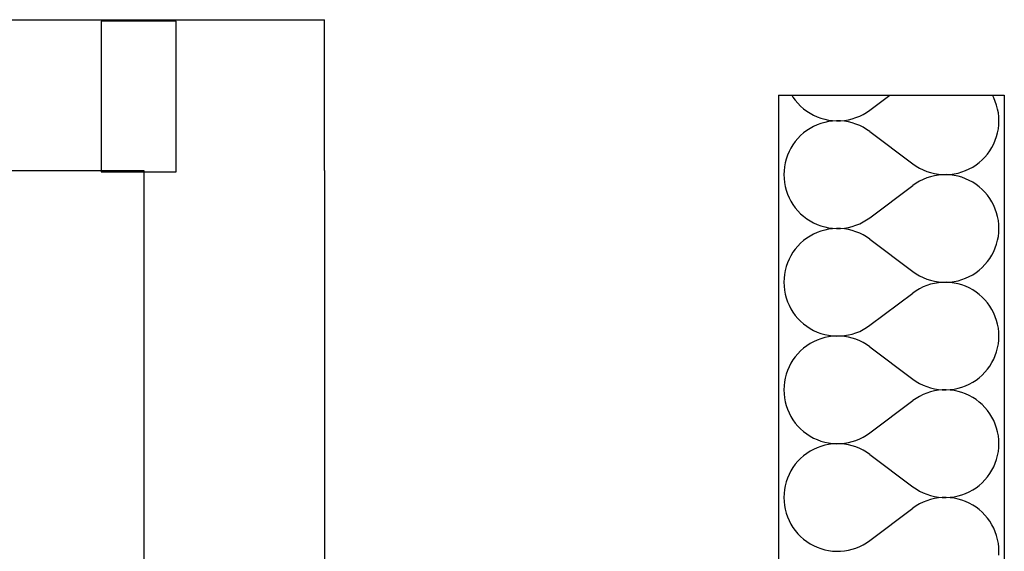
# Model space of a CAD drawing. Extents: x -18402 to 10376, y -5092 to 34139.
# Tile 67 of 78: x 4325 to 4390, y -2564 to -2529. Entities that reach past the tile are written whole.
import ezdxf

# ---------------------------------------------------------------- set-up
doc = ezdxf.new("R2010")
doc.units = 0
doc.linetypes.add('rdc_02$0$Tirets A', pattern=[2.2, 1.1, -1.1])
for name, color, linetype in [('0_XREF', 251, 'Continuous'), ('rdc_02$0$0._Étage_1_02-04 Mur.Construction', 251, 'Continuous'), ('rdc_02$0$0._Étage_1_02-05 Poteau.Construction', 251, 'Continuous'), ('rdc_02$0$0._Étage_1_02-06 Poutre.Construction', 251, 'Continuous'), ('rdc_02$0$0._Étage_1_A-AREA-____-OTLN.Modèle IFC', 251, 'Continuous')]:
    doc.layers.add(name, color=color, linetype=linetype)

# ---------------------------------------------------------------- blocks, each defined once
blk = doc.blocks.new('*X263', base_point=(-8045.97, -58706.23))
at = {"layer": 'rdc_02$0$0._Étage_1_02-04 Mur.Construction', "linetype": 'Continuous', "ltscale": 0.1}
for p, q in [((43758.87, -25340.1), (43759.62, -25341.31)), ((43759.62, -25341.31), (43761.17, -25343.45)), ((43761.17, -25343.45), (43762.87, -25345.46)), ((43810.71, -25350), (43823.91, -25340.1)), ((43892.98, -25341.84), (43892.08, -25340.1)), ((43894.02, -25344.26), (43892.98, -25341.84)), ((43894.88, -25346.75), (43894.02, -25344.26)), ((43762.87, -25345.46), (43764.71, -25347.34)), ((43764.71, -25347.34), (43766.69, -25349.08)), ((43766.69, -25349.08), (43768.79, -25350.68)), ((43768.79, -25350.68), (43771, -25352.11)), ((43808.55, -25351.5), (43810.71, -25350)), ((43895.56, -25349.3), (43894.88, -25346.75)), ((43896.04, -25351.89), (43895.56, -25349.3)), ((43771, -25352.11), (43773.31, -25353.37)), ((43773.31, -25353.37), (43775.71, -25354.46)), ((43775.71, -25354.46), (43778.19, -25355.37)), ((43778.19, -25355.37), (43780.72, -25356.1)), ((43780.72, -25356.1), (43783.3, -25356.64)), ((43783.3, -25356.64), (43785.91, -25356.98)), ((43785.91, -25357.3), (43783.3, -25357.65)), ((43785.91, -25356.98), (43788.54, -25357.14)), ((43788.54, -25357.15), (43785.91, -25357.3)), ((43788.54, -25357.14), (43791.18, -25357.09)), ((43791.18, -25357.19), (43788.54, -25357.15)), ((43791.18, -25357.09), (43793.8, -25356.86)), ((43793.8, -25357.43), (43791.18, -25357.19)), ((43793.8, -25356.86), (43796.4, -25356.43)), ((43796.4, -25357.86), (43793.8, -25357.43)), ((43796.4, -25356.43), (43798.96, -25355.81)), ((43798.96, -25355.81), (43801.47, -25355)), ((43801.47, -25355), (43803.92, -25354.01)), ((43803.92, -25354.01), (43806.28, -25352.84)), ((43806.28, -25352.84), (43808.55, -25351.5)), ((43896.33, -25354.51), (43896.04, -25351.89)), ((43896.43, -25357.14), (43896.33, -25354.51)), ((43896.33, -25359.78), (43896.43, -25357.14)), ((43768.79, -25363.61), (43766.69, -25365.2)), ((43771, -25362.18), (43768.79, -25363.61)), ((43773.31, -25360.91), (43771, -25362.18)), ((43775.71, -25359.82), (43773.31, -25360.91)), ((43778.19, -25358.91), (43775.71, -25359.82)), ((43780.72, -25358.19), (43778.19, -25358.91)), ((43783.3, -25357.65), (43780.72, -25358.19)), ((43798.96, -25358.48), (43796.4, -25357.86)), ((43801.47, -25359.29), (43798.96, -25358.48)), ((43803.92, -25360.28), (43801.47, -25359.29)), ((43806.28, -25361.44), (43803.92, -25360.28)), ((43808.55, -25362.78), (43806.28, -25361.44)), ((43810.71, -25364.29), (43808.55, -25362.78)), ((43895.56, -25364.99), (43896.04, -25362.4)), ((43896.04, -25362.4), (43896.33, -25359.78)), ((43762.87, -25368.83), (43761.17, -25370.84)), ((43764.71, -25366.94), (43762.87, -25368.83)), ((43766.69, -25365.2), (43764.71, -25366.94)), ((43810.71, -25364.29), (43839.29, -25385.71)), ((43892.98, -25372.45), (43894.02, -25370.03)), ((43894.02, -25370.03), (43894.88, -25367.53)), ((43894.88, -25367.53), (43895.56, -25364.99)), ((43758.23, -25375.21), (43757.02, -25377.55)), ((43759.62, -25372.97), (43758.23, -25375.21)), ((43761.17, -25370.84), (43759.62, -25372.97)), ((43888.83, -25379.16), (43890.38, -25377.03)), ((43890.38, -25377.03), (43891.77, -25374.79)), ((43891.77, -25374.79), (43892.98, -25372.45)), ((43755.12, -25382.47), (43754.44, -25385.01)), ((43755.98, -25379.97), (43755.12, -25382.47)), ((43757.02, -25377.55), (43755.98, -25379.97)), ((43883.31, -25384.8), (43885.29, -25383.06)), ((43885.29, -25383.06), (43887.13, -25381.17)), ((43887.13, -25381.17), (43888.83, -25379.16)), ((43753.96, -25387.6), (43753.67, -25390.22)), ((43754.44, -25385.01), (43753.96, -25387.6)), ((43839.29, -25385.71), (43841.45, -25387.22)), ((43841.45, -25387.22), (43843.72, -25388.56)), ((43843.72, -25388.56), (43846.08, -25389.72)), ((43846.08, -25389.72), (43848.53, -25390.71)), ((43871.81, -25391.09), (43874.29, -25390.18)), ((43874.29, -25390.18), (43876.69, -25389.09)), ((43876.69, -25389.09), (43879, -25387.82)), ((43879, -25387.82), (43881.21, -25386.39)), ((43881.21, -25386.39), (43883.31, -25384.8)), ((43753.67, -25390.22), (43753.57, -25392.86)), ((43753.57, -25392.86), (43753.67, -25395.49)), ((43753.67, -25395.49), (43753.96, -25398.11)), ((43846.08, -25395.99), (43843.72, -25397.16)), ((43848.53, -25395), (43846.08, -25395.99)), ((43848.53, -25390.71), (43851.04, -25391.52)), ((43851.04, -25394.19), (43848.53, -25395)), ((43851.04, -25391.52), (43853.6, -25392.14)), ((43853.6, -25393.57), (43851.04, -25394.19)), ((43853.6, -25392.14), (43856.2, -25392.57)), ((43856.2, -25393.14), (43853.6, -25393.57)), ((43856.2, -25392.57), (43858.82, -25392.81)), ((43858.82, -25392.91), (43856.2, -25393.14)), ((43858.82, -25392.81), (43861.46, -25392.85)), ((43861.46, -25392.86), (43858.82, -25392.91)), ((43861.46, -25392.85), (43864.09, -25392.7)), ((43864.09, -25393.02), (43861.46, -25392.86)), ((43864.09, -25392.7), (43866.7, -25392.35)), ((43866.7, -25393.36), (43864.09, -25393.02)), ((43866.7, -25392.35), (43869.28, -25391.81)), ((43869.28, -25393.9), (43866.7, -25393.36)), ((43869.28, -25391.81), (43871.81, -25391.09)), ((43871.81, -25394.63), (43869.28, -25393.9)), ((43874.29, -25395.54), (43871.81, -25394.63)), ((43876.69, -25396.63), (43874.29, -25395.54)), ((43879, -25397.89), (43876.69, -25396.63)), ((43753.96, -25398.11), (43754.44, -25400.7)), ((43754.44, -25400.7), (43755.12, -25403.25)), ((43755.12, -25403.25), (43755.98, -25405.74)), ((43810.71, -25421.43), (43839.29, -25400)), ((43841.45, -25398.5), (43839.29, -25400)), ((43843.72, -25397.16), (43841.45, -25398.5)), ((43881.21, -25399.32), (43879, -25397.89)), ((43883.31, -25400.92), (43881.21, -25399.32)), ((43885.29, -25402.66), (43883.31, -25400.92)), ((43887.13, -25404.54), (43885.29, -25402.66)), ((43755.98, -25405.74), (43757.02, -25408.16)), ((43757.02, -25408.16), (43758.23, -25410.5)), ((43888.83, -25406.55), (43887.13, -25404.54)), ((43890.38, -25408.69), (43888.83, -25406.55)), ((43891.77, -25410.93), (43890.38, -25408.69)), ((43758.23, -25410.5), (43759.62, -25412.74)), ((43759.62, -25412.74), (43761.17, -25414.87)), ((43761.17, -25414.87), (43762.87, -25416.89)), ((43892.98, -25413.27), (43891.77, -25410.93)), ((43894.02, -25415.69), (43892.98, -25413.27)), ((43894.88, -25418.18), (43894.02, -25415.69)), ((43762.87, -25416.89), (43764.71, -25418.77)), ((43764.71, -25418.77), (43766.69, -25420.51)), ((43766.69, -25420.51), (43768.79, -25422.1)), ((43768.79, -25422.1), (43771, -25423.54)), ((43808.55, -25422.93), (43810.71, -25421.43)), ((43895.56, -25420.73), (43894.88, -25418.18)), ((43896.04, -25423.32), (43895.56, -25420.73)), ((43771, -25423.54), (43773.31, -25424.8)), ((43773.31, -25424.8), (43775.71, -25425.89)), ((43775.71, -25425.89), (43778.19, -25426.8)), ((43778.19, -25426.8), (43780.72, -25427.53)), ((43780.72, -25427.53), (43783.3, -25428.07)), ((43783.3, -25429.08), (43780.72, -25429.61)), ((43783.3, -25428.07), (43785.91, -25428.41)), ((43785.91, -25428.73), (43783.3, -25429.08)), ((43785.91, -25428.41), (43788.54, -25428.56)), ((43788.54, -25428.58), (43785.91, -25428.73)), ((43788.54, -25428.56), (43791.18, -25428.52)), ((43791.18, -25428.62), (43788.54, -25428.58)), ((43791.18, -25428.52), (43793.8, -25428.28)), ((43793.8, -25428.86), (43791.18, -25428.62)), ((43793.8, -25428.28), (43796.4, -25427.85)), ((43796.4, -25429.29), (43793.8, -25428.86)), ((43796.4, -25427.85), (43798.96, -25427.23)), ((43798.96, -25429.91), (43796.4, -25429.29)), ((43798.96, -25427.23), (43801.47, -25426.43)), ((43801.47, -25426.43), (43803.92, -25425.44)), ((43803.92, -25425.44), (43806.28, -25424.27)), ((43806.28, -25424.27), (43808.55, -25422.93)), ((43896.33, -25425.94), (43896.04, -25423.32)), ((43896.43, -25428.57), (43896.33, -25425.94)), ((43896.33, -25431.21), (43896.43, -25428.57)), ((43768.79, -25435.04), (43766.69, -25436.63)), ((43771, -25433.61), (43768.79, -25435.04)), ((43773.31, -25432.34), (43771, -25433.61)), ((43775.71, -25431.25), (43773.31, -25432.34)), ((43778.19, -25430.34), (43775.71, -25431.25)), ((43780.72, -25429.61), (43778.19, -25430.34)), ((43801.47, -25430.72), (43798.96, -25429.91)), ((43803.92, -25431.71), (43801.47, -25430.72)), ((43806.28, -25432.87), (43803.92, -25431.71)), ((43808.55, -25434.21), (43806.28, -25432.87)), ((43810.71, -25435.71), (43808.55, -25434.21)), ((43810.71, -25435.71), (43839.29, -25457.14)), ((43895.56, -25436.42), (43896.04, -25433.82)), ((43896.04, -25433.82), (43896.33, -25431.21)), ((43761.17, -25442.27), (43759.62, -25444.4)), ((43762.87, -25440.25), (43761.17, -25442.27)), ((43764.71, -25438.37), (43762.87, -25440.25)), ((43766.69, -25436.63), (43764.71, -25438.37)), ((43892.98, -25443.88), (43894.02, -25441.45)), ((43894.02, -25441.45), (43894.88, -25438.96)), ((43894.88, -25438.96), (43895.56, -25436.42)), ((43757.02, -25448.98), (43755.98, -25451.4)), ((43758.23, -25446.64), (43757.02, -25448.98)), ((43759.62, -25444.4), (43758.23, -25446.64)), ((43888.83, -25450.59), (43890.38, -25448.46)), ((43890.38, -25448.46), (43891.77, -25446.21)), ((43891.77, -25446.21), (43892.98, -25443.88)), ((43755.12, -25453.89), (43754.44, -25456.44)), ((43755.98, -25451.4), (43755.12, -25453.89)), ((43883.31, -25456.23), (43885.29, -25454.49)), ((43885.29, -25454.49), (43887.13, -25452.6)), ((43887.13, -25452.6), (43888.83, -25450.59)), ((43753.67, -25461.65), (43753.57, -25464.29)), ((43753.96, -25459.03), (43753.67, -25461.65)), ((43754.44, -25456.44), (43753.96, -25459.03)), ((43839.29, -25457.14), (43841.45, -25458.65)), ((43841.45, -25458.65), (43843.72, -25459.98)), ((43843.72, -25459.98), (43846.08, -25461.15)), ((43846.08, -25461.15), (43848.53, -25462.14)), ((43848.53, -25462.14), (43851.04, -25462.95)), ((43871.81, -25462.52), (43874.29, -25461.61)), ((43874.29, -25461.61), (43876.69, -25460.52)), ((43876.69, -25460.52), (43879, -25459.25)), ((43879, -25459.25), (43881.21, -25457.82)), ((43881.21, -25457.82), (43883.31, -25456.23)), ((43753.57, -25464.29), (43753.67, -25466.92)), ((43753.67, -25466.92), (43753.96, -25469.54)), ((43843.72, -25468.59), (43841.45, -25469.93)), ((43846.08, -25467.42), (43843.72, -25468.59)), ((43848.53, -25466.43), (43846.08, -25467.42)), ((43851.04, -25465.62), (43848.53, -25466.43)), ((43851.04, -25462.95), (43853.6, -25463.57)), ((43853.6, -25465), (43851.04, -25465.62)), ((43853.6, -25463.57), (43856.2, -25464)), ((43856.2, -25464.57), (43853.6, -25465)), ((43856.2, -25464), (43858.82, -25464.24)), ((43858.82, -25464.34), (43856.2, -25464.57)), ((43858.82, -25464.24), (43861.46, -25464.28)), ((43861.46, -25464.29), (43858.82, -25464.34)), ((43861.46, -25464.28), (43864.09, -25464.13)), ((43864.09, -25464.45), (43861.46, -25464.29)), ((43864.09, -25464.13), (43866.7, -25463.78)), ((43866.7, -25464.79), (43864.09, -25464.45)), ((43866.7, -25463.78), (43869.28, -25463.24)), ((43869.28, -25465.33), (43866.7, -25464.79)), ((43869.28, -25463.24), (43871.81, -25462.52)), ((43871.81, -25466.05), (43869.28, -25465.33)), ((43874.29, -25466.97), (43871.81, -25466.05)), ((43876.69, -25468.06), (43874.29, -25466.97)), ((43879, -25469.32), (43876.69, -25468.06)), ((43753.96, -25469.54), (43754.44, -25472.13)), ((43754.44, -25472.13), (43755.12, -25474.68)), ((43755.12, -25474.68), (43755.98, -25477.17)), ((43810.71, -25492.86), (43839.29, -25471.43)), ((43841.45, -25469.93), (43839.29, -25471.43)), ((43881.21, -25470.75), (43879, -25469.32)), ((43883.31, -25472.34), (43881.21, -25470.75)), ((43885.29, -25474.09), (43883.31, -25472.34)), ((43887.13, -25475.97), (43885.29, -25474.09)), ((43755.98, -25477.17), (43757.02, -25479.59)), ((43757.02, -25479.59), (43758.23, -25481.93)), ((43888.83, -25477.98), (43887.13, -25475.97)), ((43890.38, -25480.12), (43888.83, -25477.98)), ((43891.77, -25482.36), (43890.38, -25480.12)), ((43758.23, -25481.93), (43759.62, -25484.17)), ((43759.62, -25484.17), (43761.17, -25486.3)), ((43761.17, -25486.3), (43762.87, -25488.32)), ((43892.98, -25484.7), (43891.77, -25482.36)), ((43894.02, -25487.12), (43892.98, -25484.7)), ((43894.88, -25489.61), (43894.02, -25487.12)), ((43762.87, -25488.32), (43764.71, -25490.2)), ((43764.71, -25490.2), (43766.69, -25491.94)), ((43766.69, -25491.94), (43768.79, -25493.53)), ((43768.79, -25493.53), (43771, -25494.96)), ((43806.28, -25495.7), (43808.55, -25494.36)), ((43808.55, -25494.36), (43810.71, -25492.86)), ((43895.56, -25492.16), (43894.88, -25489.61)), ((43896.04, -25494.75), (43895.56, -25492.16)), ((43896.33, -25497.37), (43896.04, -25494.75)), ((43771, -25494.96), (43773.31, -25496.23)), ((43773.31, -25496.23), (43775.71, -25497.32)), ((43775.71, -25497.32), (43778.19, -25498.23)), ((43778.19, -25498.23), (43780.72, -25498.96)), ((43780.72, -25501.04), (43778.19, -25501.77)), ((43780.72, -25498.96), (43783.3, -25499.49)), ((43783.3, -25500.51), (43780.72, -25501.04)), ((43783.3, -25499.49), (43785.91, -25499.84)), ((43785.91, -25500.16), (43783.3, -25500.51)), ((43785.91, -25499.84), (43788.54, -25499.99)), ((43788.54, -25500.01), (43785.91, -25500.16)), ((43788.54, -25499.99), (43791.18, -25499.95)), ((43791.18, -25500.05), (43788.54, -25500.01)), ((43791.18, -25499.95), (43793.8, -25499.71)), ((43793.8, -25500.29), (43791.18, -25500.05)), ((43793.8, -25499.71), (43796.4, -25499.28)), ((43796.4, -25500.72), (43793.8, -25500.29)), ((43796.4, -25499.28), (43798.96, -25498.66)), ((43798.96, -25501.34), (43796.4, -25500.72)), ((43798.96, -25498.66), (43801.47, -25497.86)), ((43801.47, -25502.14), (43798.96, -25501.34)), ((43801.47, -25497.86), (43803.92, -25496.87)), ((43803.92, -25496.87), (43806.28, -25495.7)), ((43896.43, -25500), (43896.33, -25497.37)), ((43896.33, -25502.63), (43896.43, -25500)), ((43768.79, -25506.47), (43766.69, -25508.06)), ((43771, -25505.04), (43768.79, -25506.47)), ((43773.31, -25503.77), (43771, -25505.04)), ((43775.71, -25502.68), (43773.31, -25503.77)), ((43778.19, -25501.77), (43775.71, -25502.68)), ((43803.92, -25503.13), (43801.47, -25502.14)), ((43806.28, -25504.3), (43803.92, -25503.13)), ((43808.55, -25505.64), (43806.28, -25504.3)), ((43810.71, -25507.14), (43808.55, -25505.64)), ((43810.71, -25507.14), (43839.29, -25528.57)), ((43894.88, -25510.39), (43895.56, -25507.84)), ((43895.56, -25507.84), (43896.04, -25505.25)), ((43896.04, -25505.25), (43896.33, -25502.63)), ((43761.17, -25513.7), (43759.62, -25515.83)), ((43762.87, -25511.68), (43761.17, -25513.7)), ((43764.71, -25509.8), (43762.87, -25511.68)), ((43766.69, -25508.06), (43764.71, -25509.8)), ((43892.98, -25515.3), (43894.02, -25512.88)), ((43894.02, -25512.88), (43894.88, -25510.39)), ((43757.02, -25520.41), (43755.98, -25522.83)), ((43758.23, -25518.07), (43757.02, -25520.41)), ((43759.62, -25515.83), (43758.23, -25518.07)), ((43888.83, -25522.02), (43890.38, -25519.88)), ((43890.38, -25519.88), (43891.77, -25517.64)), ((43891.77, -25517.64), (43892.98, -25515.3)), ((43755.12, -25525.32), (43754.44, -25527.87)), ((43755.98, -25522.83), (43755.12, -25525.32)), ((43883.31, -25527.66), (43885.29, -25525.91)), ((43885.29, -25525.91), (43887.13, -25524.03)), ((43887.13, -25524.03), (43888.83, -25522.02)), ((43753.67, -25533.08), (43753.57, -25535.71)), ((43753.96, -25530.46), (43753.67, -25533.08)), ((43754.44, -25527.87), (43753.96, -25530.46)), ((43839.29, -25528.57), (43841.45, -25530.07)), ((43841.45, -25530.07), (43843.72, -25531.41)), ((43843.72, -25531.41), (43846.08, -25532.58)), ((43846.08, -25532.58), (43848.53, -25533.57)), ((43848.53, -25533.57), (43851.04, -25534.38)), ((43869.28, -25534.67), (43871.81, -25533.95)), ((43871.81, -25533.95), (43874.29, -25533.03)), ((43874.29, -25533.03), (43876.69, -25531.94)), ((43876.69, -25531.94), (43879, -25530.68)), ((43879, -25530.68), (43881.21, -25529.25)), ((43881.21, -25529.25), (43883.31, -25527.66)), ((43753.57, -25535.71), (43753.67, -25538.35)), ((43753.67, -25538.35), (43753.96, -25540.97)), ((43843.72, -25540.02), (43841.45, -25541.35)), ((43846.08, -25538.85), (43843.72, -25540.02)), ((43848.53, -25537.86), (43846.08, -25538.85)), ((43851.04, -25537.05), (43848.53, -25537.86)), ((43851.04, -25534.38), (43853.6, -25535)), ((43853.6, -25536.43), (43851.04, -25537.05)), ((43853.6, -25535), (43856.2, -25535.43)), ((43856.2, -25536), (43853.6, -25536.43)), ((43856.2, -25535.43), (43858.82, -25535.66)), ((43858.82, -25535.76), (43856.2, -25536)), ((43858.82, -25535.66), (43861.46, -25535.71)), ((43861.46, -25535.72), (43858.82, -25535.76)), ((43861.46, -25535.71), (43864.09, -25535.55)), ((43864.09, -25535.87), (43861.46, -25535.72)), ((43864.09, -25535.55), (43866.7, -25535.21)), ((43866.7, -25536.22), (43864.09, -25535.87)), ((43866.7, -25535.21), (43869.28, -25534.67)), ((43869.28, -25536.76), (43866.7, -25536.22)), ((43871.81, -25537.48), (43869.28, -25536.76)), ((43874.29, -25538.39), (43871.81, -25537.48)), ((43876.69, -25539.48), (43874.29, -25538.39)), ((43879, -25540.75), (43876.69, -25539.48)), ((43753.96, -25540.97), (43754.44, -25543.56)), ((43754.44, -25543.56), (43755.12, -25546.11)), ((43755.12, -25546.11), (43755.98, -25548.6)), ((43810.71, -25564.29), (43839.29, -25542.86)), ((43841.45, -25541.35), (43839.29, -25542.86)), ((43881.21, -25542.18), (43879, -25540.75)), ((43883.31, -25543.77), (43881.21, -25542.18)), ((43885.29, -25545.51), (43883.31, -25543.77)), ((43887.13, -25547.4), (43885.29, -25545.51)), ((43755.98, -25548.6), (43757.02, -25551.02)), ((43757.02, -25551.02), (43758.23, -25553.36)), ((43758.23, -25553.36), (43759.62, -25555.6)), ((43888.83, -25549.41), (43887.13, -25547.4)), ((43890.38, -25551.54), (43888.83, -25549.41)), ((43891.77, -25553.79), (43890.38, -25551.54)), ((43759.62, -25555.6), (43761.17, -25557.73)), ((43761.17, -25557.73), (43762.87, -25559.75)), ((43762.87, -25559.75), (43764.71, -25561.63)), ((43892.98, -25556.12), (43891.77, -25553.79)), ((43894.02, -25558.55), (43892.98, -25556.12)), ((43894.88, -25561.04), (43894.02, -25558.55)), ((43764.71, -25561.63), (43766.69, -25563.37)), ((43766.69, -25563.37), (43768.79, -25564.96)), ((43768.79, -25564.96), (43771, -25566.39)), ((43771, -25566.39), (43773.31, -25567.66)), ((43806.28, -25567.13), (43808.55, -25565.79)), ((43808.55, -25565.79), (43810.71, -25564.29)), ((43895.56, -25563.58), (43894.88, -25561.04)), ((43896.04, -25566.18), (43895.56, -25563.58)), ((43896.33, -25568.79), (43896.04, -25566.18)), ((43773.31, -25567.66), (43775.71, -25568.75)), ((43775.71, -25568.75), (43778.19, -25569.66)), ((43778.19, -25573.2), (43775.71, -25574.11)), ((43778.19, -25569.66), (43780.72, -25570.39)), ((43780.72, -25572.47), (43778.19, -25573.2)), ((43780.72, -25570.39), (43783.3, -25570.92)), ((43783.3, -25571.93), (43780.72, -25572.47)), ((43783.3, -25570.92), (43785.91, -25571.27)), ((43785.91, -25571.59), (43783.3, -25571.93)), ((43785.91, -25571.27), (43788.54, -25571.42)), ((43788.54, -25571.44), (43785.91, -25571.59)), ((43788.54, -25571.42), (43791.18, -25571.38)), ((43791.18, -25571.48), (43788.54, -25571.44)), ((43791.18, -25571.38), (43793.8, -25571.14)), ((43793.8, -25571.72), (43791.18, -25571.48)), ((43793.8, -25571.14), (43796.4, -25570.71)), ((43796.4, -25572.15), (43793.8, -25571.72)), ((43796.4, -25570.71), (43798.96, -25570.09)), ((43798.96, -25572.77), (43796.4, -25572.15)), ((43798.96, -25570.09), (43801.47, -25569.28)), ((43801.47, -25573.57), (43798.96, -25572.77)), ((43801.47, -25569.28), (43803.92, -25568.29)), ((43803.92, -25568.29), (43806.28, -25567.13)), ((43896.43, -25571.43), (43896.33, -25568.79)), ((43896.33, -25574.06), (43896.43, -25571.43)), ((43766.69, -25579.49), (43764.71, -25581.23)), ((43768.79, -25577.9), (43766.69, -25579.49)), ((43771, -25576.46), (43768.79, -25577.9)), ((43773.31, -25575.2), (43771, -25576.46)), ((43775.71, -25574.11), (43773.31, -25575.2)), ((43803.92, -25574.56), (43801.47, -25573.57)), ((43806.28, -25575.73), (43803.92, -25574.56)), ((43808.55, -25577.07), (43806.28, -25575.73)), ((43810.71, -25578.57), (43808.55, -25577.07)), ((43810.71, -25578.57), (43839.29, -25600)), ((43894.88, -25581.82), (43895.56, -25579.27)), ((43895.56, -25579.27), (43896.04, -25576.68)), ((43896.04, -25576.68), (43896.33, -25574.06)), ((43761.17, -25585.13), (43759.62, -25587.26)), ((43762.87, -25583.11), (43761.17, -25585.13)), ((43764.71, -25581.23), (43762.87, -25583.11)), ((43892.98, -25586.73), (43894.02, -25584.31)), ((43894.02, -25584.31), (43894.88, -25581.82)), ((43757.02, -25591.84), (43755.98, -25594.26)), ((43758.23, -25589.5), (43757.02, -25591.84)), ((43759.62, -25587.26), (43758.23, -25589.5)), ((43888.83, -25593.45), (43890.38, -25591.31)), ((43890.38, -25591.31), (43891.77, -25589.07)), ((43891.77, -25589.07), (43892.98, -25586.73)), ((43754.44, -25599.3), (43753.96, -25601.89)), ((43755.12, -25596.75), (43754.44, -25599.3)), ((43755.98, -25594.26), (43755.12, -25596.75)), ((43881.21, -25600.68), (43883.31, -25599.08)), ((43883.31, -25599.08), (43885.29, -25597.34)), ((43885.29, -25597.34), (43887.13, -25595.46)), ((43887.13, -25595.46), (43888.83, -25593.45)), ((43753.67, -25604.51), (43753.57, -25607.14)), ((43753.96, -25601.89), (43753.67, -25604.51)), ((43839.29, -25600), (43841.45, -25601.5)), ((43841.45, -25601.5), (43843.72, -25602.84)), ((43843.72, -25602.84), (43846.08, -25604.01)), ((43846.08, -25604.01), (43848.53, -25605)), ((43848.53, -25605), (43851.04, -25605.81)), ((43851.04, -25605.81), (43853.6, -25606.43)), ((43869.28, -25606.1), (43871.81, -25605.37)), ((43871.81, -25605.37), (43874.29, -25604.46)), ((43874.29, -25604.46), (43876.69, -25603.37)), ((43876.69, -25603.37), (43879, -25602.11)), ((43879, -25602.11), (43881.21, -25600.68)), ((43753.57, -25607.14), (43753.67, -25609.78)), ((43753.67, -25609.78), (43753.96, -25612.4)), ((43753.96, -25612.4), (43754.44, -25614.99)), ((43843.72, -25611.44), (43841.45, -25612.78)), ((43846.08, -25610.28), (43843.72, -25611.44)), ((43848.53, -25609.29), (43846.08, -25610.28)), ((43851.04, -25608.48), (43848.53, -25609.29)), ((43853.6, -25607.86), (43851.04, -25608.48)), ((43853.6, -25606.43), (43856.2, -25606.86)), ((43856.2, -25607.43), (43853.6, -25607.86)), ((43856.2, -25606.86), (43858.82, -25607.09)), ((43858.82, -25607.19), (43856.2, -25607.43)), ((43858.82, -25607.09), (43861.46, -25607.14)), ((43861.46, -25607.15), (43858.82, -25607.19)), ((43861.46, -25607.14), (43864.09, -25606.98)), ((43864.09, -25607.3), (43861.46, -25607.15)), ((43864.09, -25606.98), (43866.7, -25606.64)), ((43866.7, -25607.65), (43864.09, -25607.3)), ((43866.7, -25606.64), (43869.28, -25606.1)), ((43869.28, -25608.19), (43866.7, -25607.65)), ((43871.81, -25608.91), (43869.28, -25608.19)), ((43874.29, -25609.82), (43871.81, -25608.91)), ((43876.69, -25610.91), (43874.29, -25609.82)), ((43879, -25612.18), (43876.69, -25610.91)), ((43881.21, -25613.61), (43879, -25612.18)), ((43754.44, -25614.99), (43755.12, -25617.53)), ((43755.12, -25617.53), (43755.98, -25620.03)), ((43810.71, -25635.71), (43839.29, -25614.29)), ((43841.45, -25612.78), (43839.29, -25614.29)), ((43883.31, -25615.2), (43881.21, -25613.61)), ((43885.29, -25616.94), (43883.31, -25615.2)), ((43887.13, -25618.83), (43885.29, -25616.94)), ((43888.83, -25620.84), (43887.13, -25618.83)), ((43755.98, -25620.03), (43757.02, -25622.45)), ((43757.02, -25622.45), (43758.23, -25624.79)), ((43758.23, -25624.79), (43759.62, -25627.03)), ((43890.38, -25622.97), (43888.83, -25620.84)), ((43891.77, -25625.21), (43890.38, -25622.97)), ((43892.98, -25627.55), (43891.77, -25625.21)), ((43759.62, -25627.03), (43761.17, -25629.16)), ((43761.17, -25629.16), (43762.87, -25631.17)), ((43762.87, -25631.17), (43764.71, -25633.06)), ((43894.02, -25629.97), (43892.98, -25627.55)), ((43894.88, -25632.47), (43894.02, -25629.97)), ((43764.71, -25633.06), (43766.69, -25634.8)), ((43766.69, -25634.8), (43768.79, -25636.39)), ((43768.79, -25636.39), (43771, -25637.82)), ((43771, -25637.82), (43773.31, -25639.09)), ((43803.92, -25639.72), (43806.28, -25638.56)), ((43806.28, -25638.56), (43808.55, -25637.22)), ((43808.55, -25637.22), (43810.71, -25635.71)), ((43895.56, -25635.01), (43894.88, -25632.47)), ((43896.04, -25637.6), (43895.56, -25635.01)), ((43896.33, -25640.22), (43896.04, -25637.6)), ((43773.31, -25639.09), (43775.71, -25640.18)), ((43775.71, -25640.18), (43778.19, -25641.09)), ((43778.19, -25641.09), (43780.72, -25641.81)), ((43780.72, -25641.81), (43783.3, -25642.35)), ((43783.3, -25642.35), (43785.91, -25642.7)), ((43785.91, -25642.7), (43788.54, -25642.85)), ((43788.54, -25642.85), (43791.18, -25642.81)), ((43791.18, -25642.81), (43793.8, -25642.57)), ((43793.8, -25642.57), (43796.4, -25642.14)), ((43796.4, -25642.14), (43798.96, -25641.52)), ((43798.96, -25641.52), (43801.47, -25640.71)), ((43801.47, -25640.71), (43803.92, -25639.72)), ((43896.43, -25642.86), (43896.33, -25640.22)), ((43896.33, -25645.49), (43896.43, -25642.86))]:
    blk.add_line(p, q, dxfattribs=at)
blk = doc.blocks.new('rdc_02')
at = {"layer": 'rdc_02$0$0._Étage_1_02-04 Mur.Construction', "linetype": 'Continuous', "ltscale": 0.1}
blk.add_line((4390, -2534.01), (4390, -2704.022), dxfattribs=at)
at = {"layer": 'rdc_02$0$0._Étage_1_02-04 Mur.Construction', "linetype": 'Continuous', "ltscale": 0.1, "flags": 128}
for points in [[(4375, -2534.01), (4375, -2720.568)], [(4375, -2534.01), (4390, -2534.01)]]:
    blk.add_lwpolyline(points, dxfattribs=at)
at = {"layer": 'rdc_02$0$0._Étage_1_02-05 Poteau.Construction', "linetype": 'Continuous', "ltscale": 0.1, "flags": 128}
blk.add_lwpolyline([(4330, -2539.1), (4335, -2539.1), (4335, -2529.1), (4330, -2529.1)], close=True, dxfattribs=at)
at = {"layer": 'rdc_02$0$0._Étage_1_02-06 Poutre.Construction', "linetype": 'Continuous', "ltscale": 0.1}
for p, q in [((4124, -2529), (4344.848, -2529)), ((4124, -2529), (4344.848, -2529)), ((4344.848, -2539), (4344.848, -2529)), ((4344.848, -2539), (4344.848, -2529)), ((4124, -2539), (4332.848, -2539)), ((4124, -2539), (4332.848, -2539)), ((4332.848, -2539), (4332.848, -2727.143)), ((4332.848, -2539), (4332.848, -2727.143)), ((4344.848, -2539), (4344.848, -2727.143)), ((4344.848, -2539), (4344.848, -2727.143))]:
    blk.add_line(p, q, dxfattribs=at)
at = {"layer": 'rdc_02$0$0._Étage_1_02-06 Poutre.Construction', "linetype": 'rdc_02$0$Tirets A', "ltscale": 0.1}
for p, q in [((4124, -2529), (4344.848, -2529)), ((4124, -2529), (4344.848, -2529)), ((4344.848, -2539), (4344.848, -2529)), ((4344.848, -2539), (4344.848, -2529)), ((4124, -2539), (4332.848, -2539)), ((4124, -2539), (4332.848, -2539)), ((4332.848, -2539), (4332.848, -2727.143)), ((4332.848, -2539), (4332.848, -2727.143)), ((4344.848, -2539), (4344.848, -2727.143)), ((4344.848, -2539), (4344.848, -2727.143)), ((4344.848, -2539), (4344.848, -2727.143)), ((4344.848, -2539), (4344.848, -2727.143)), ((4332.848, -2539.028), (4332.848, -2727.143)), ((4332.848, -2539.028), (4332.848, -2727.143))]:
    blk.add_line(p, q, dxfattribs=at)
at = {"layer": 'rdc_02$0$0._Étage_1_A-AREA-____-OTLN.Modèle IFC', "linetype": 'Continuous', "ltscale": 0.1, "xscale": 0.1, "yscale": 0.1, "zscale": 0.1}
blk.add_blockref('*X263', (-804.597, -5870.623), dxfattribs=at)

msp = doc.modelspace()

# ---------------------------------------------------------------- block references
at = {"layer": '0_XREF'}
msp.add_blockref('rdc_02', (0, 0), dxfattribs=at)

doc.saveas('drawing.dxf')
